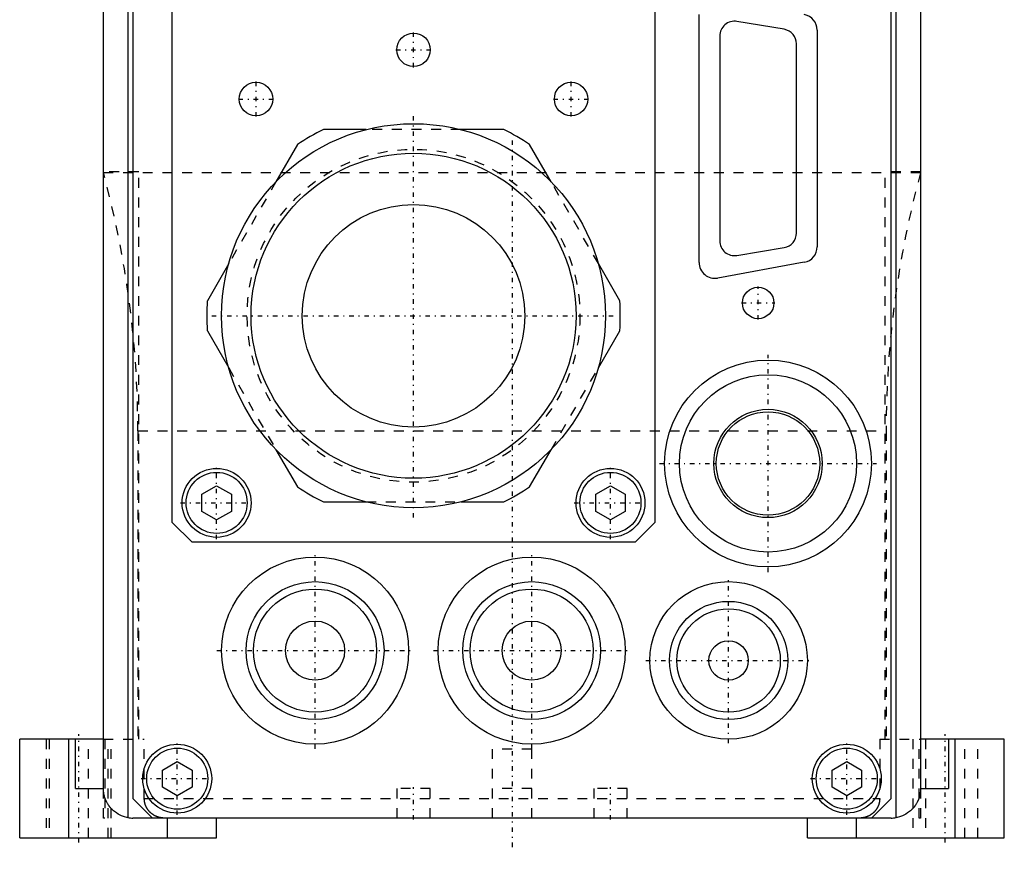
# Model space of a CAD drawing. Extents: x -54 to 54, y -3 to 514.
# Tile 1 of 4: x -50 to 50, y -3 to 81. Entities that reach past the tile are written whole.
import ezdxf

# ---------------------------------------------------------------- set-up
doc = ezdxf.new("R2010")
doc.units = 0
doc.linetypes.add('CENTER', pattern=[1.5, 0.45, -0.5, 0.05, -0.5])
doc.linetypes.add('DASHED', pattern=[2, 1, -1])
for name, color, linetype in [('AM_0', 7, 'CONTINUOUS'), ('AM_3', 7, 'DASHED'), ('AM_7', 7, 'CENTER')]:
    doc.layers.add(name, color=color, linetype=linetype)

msp = doc.modelspace()

# ---------------------------------------------------------------- linework, layer by layer
at = {"layer": 'AM_0', "color": 7, "linetype": 'CONTINUOUS'}
for p, q in [((-41.5, 3), (-41.5, 136)), ((-39, 0.04), (-39, 136)), ((39, 0.04), (39, 136)), ((41.5, 136), (41.5, 3)), ((-38.5, 134), (-38.5, 2)), ((38.5, 2), (38.5, 134)), ((-34.5, 30), (-34.5, 126)), ((14.5, 126), (14.5, 30)), ((19, 56.4), (19, 81.6)), ((27.65, 80.08), (22.85, 80.88)), ((31, 80), (31, 58)), ((21.1, 79.4), (21.1, 58.6)), ((28.9, 59.4), (28.9, 78.6)), ((-14.8, 69.9), (-19.15, 69.9)), ((-0.85, 69.9), (-5.2, 69.9)), ((-21.79, 68.38), (-23.97, 64.61)), ((3.97, 64.61), (1.79, 68.38)), ((22.85, 57.12), (27.65, 57.92)), ((-28.77, 56.29), (-30.94, 52.52)), ((10.94, 52.52), (8.77, 56.29)), ((29.69, 56.43), (20.89, 54.83)), ((-30.94, 49.48), (-28.77, 45.71)), ((8.77, 45.71), (10.94, 49.48)), ((-23.97, 37.39), (-21.79, 33.62)), ((1.79, 33.62), (3.97, 37.39)), ((-31.5, 32.87), (-30, 33.73)), ((-30, 33.73), (-28.5, 32.87)), ((8.5, 32.87), (10, 33.73)), ((10, 33.73), (11.5, 32.87)), ((-31.5, 31.13), (-31.5, 32.87)), ((-28.5, 32.87), (-28.5, 31.13)), ((-19.15, 32.1), (-14.8, 32.1)), ((-5.2, 32.1), (-0.85, 32.1)), ((8.5, 31.13), (8.5, 32.87)), ((11.5, 32.87), (11.5, 31.13)), ((-30, 30.27), (-31.5, 31.13)), ((-28.5, 31.13), (-30, 30.27)), ((10, 30.27), (8.5, 31.13)), ((11.5, 31.13), (10, 30.27)), ((-32.5, 28), (-34.5, 30)), ((14.5, 30), (12.5, 28)), ((12.5, 28), (-32.5, 28)), ((-41.5, 8), (-50, 8)), ((-50, -2), (-50, 8)), ((-45, -2), (-45, 8)), ((-44.32, 3), (-44.32, 8)), ((50, 8), (41.5, 8)), ((44.32, 8), (44.32, 3)), ((45, -2), (45, 8)), ((50, -2), (50, 8)), ((-35.5, 4.87), (-34, 5.73)), ((-34, 5.73), (-32.5, 4.87)), ((32.5, 4.87), (34, 5.73)), ((34, 5.73), (35.5, 4.87)), ((-35.5, 3.13), (-35.5, 4.87)), ((-32.5, 4.87), (-32.5, 3.13)), ((32.5, 3.13), (32.5, 4.87)), ((35.5, 4.87), (35.5, 3.13)), ((-44.32, 3), (-41.5, 3)), ((-34, 2.27), (-35.5, 3.13)), ((-32.5, 3.13), (-34, 2.27)), ((34, 2.27), (32.5, 3.13)), ((35.5, 3.13), (34, 2.27)), ((41.5, 3), (44.32, 3)), ((36.5, 0), (38.5, 2)), ((-38.5, 2), (-36.5, 0)), ((38.5, 0), (-38.5, 0)), ((-35, -2), (-35, 0)), ((-30, -2), (-30, 0)), ((30, -2), (30, 0)), ((35, -2), (35, 0)), ((-50, -2), (-30, -2)), ((30, -2), (50, -2))]:
    msp.add_line(p, q, dxfattribs=at)
for points in [[(-39, 0.04, 0), (-39.11, 0.06, 0), (-39.34, 0.12, 0), (-39.56, 0.19, 0), (-39.67, 0.24, 0), (-39.78, 0.29, 0), (-39.99, 0.39, 0), (-40.18, 0.52, 0), (-40.37, 0.66, 0), (-40.48, 0.74, 0), (-40.51, 0.77, 0), (-40.54, 0.8, 0), (-40.55, 0.81, 0), (-40.56, 0.82, 0), (-40.59, 0.85, 0), (-40.62, 0.88, 0), (-40.65, 0.9, 0), (-40.67, 0.93, 0), (-40.7, 0.96, 0), (-40.71, 0.98, 0), (-40.73, 0.99, 0), (-40.75, 1.02, 0), (-40.78, 1.05, 0), (-40.79, 1.06, 0), (-40.8, 1.08, 0), (-40.83, 1.11, 0), (-40.85, 1.14, 0), (-40.87, 1.15, 0), (-40.88, 1.17, 0), (-40.9, 1.2, 0), (-40.92, 1.23, 0), (-40.95, 1.26, 0), (-40.97, 1.3, 0), (-40.99, 1.33, 0), (-41, 1.34, 0), (-41.01, 1.36, 0), (-41.03, 1.39, 0), (-41.05, 1.43, 0), (-41.07, 1.46, 0), (-41.09, 1.49, 0), (-41.11, 1.53, 0), (-41.12, 1.54, 0), (-41.13, 1.56, 0), (-41.15, 1.6, 0), (-41.17, 1.63, 0), (-41.19, 1.66, 0), (-41.2, 1.7, 0), (-41.22, 1.73, 0), (-41.23, 1.75, 0), (-41.24, 1.77, 0), (-41.25, 1.81, 0), (-41.27, 1.84, 0), (-41.28, 1.88, 0), (-41.3, 1.91, 0), (-41.31, 1.95, 0), (-41.32, 1.97, 0), (-41.32, 1.99, 0), (-41.34, 2.02, 0), (-41.35, 2.06, 0), (-41.36, 2.1, 0), (-41.37, 2.14, 0), (-41.38, 2.17, 0), (-41.39, 2.19, 0), (-41.39, 2.21, 0), (-41.4, 2.25, 0), (-41.41, 2.29, 0), (-41.42, 2.3, 0), (-41.42, 2.32, 0), (-41.43, 2.36, 0), (-41.44, 2.4, 0), (-41.44, 2.42, 0), (-41.45, 2.44, 0), (-41.45, 2.48, 0), (-41.46, 2.51, 0), (-41.47, 2.55, 0), (-41.47, 2.59, 0), (-41.48, 2.63, 0), (-41.48, 2.65, 0), (-41.48, 2.67, 0), (-41.49, 2.71, 0), (-41.49, 2.75, 0), (-41.49, 2.79, 0), (-41.49, 2.82, 0), (-41.5, 2.86, 0), (-41.5, 2.88, 0), (-41.5, 2.9, 0), (-41.5, 2.94, 0), (-41.5, 2.98, 0), (-41.5, 3, 0)], [(41.5, 3, 0), (41.5, 2.98, 0), (41.5, 2.94, 0), (41.5, 2.9, 0), (41.5, 2.88, 0), (41.5, 2.86, 0), (41.49, 2.82, 0), (41.49, 2.79, 0), (41.49, 2.75, 0), (41.49, 2.71, 0), (41.48, 2.67, 0), (41.48, 2.65, 0), (41.48, 2.63, 0), (41.47, 2.59, 0), (41.47, 2.55, 0), (41.46, 2.51, 0), (41.45, 2.48, 0), (41.45, 2.44, 0), (41.44, 2.42, 0), (41.44, 2.4, 0), (41.43, 2.36, 0), (41.42, 2.32, 0), (41.42, 2.3, 0), (41.41, 2.29, 0), (41.4, 2.25, 0), (41.39, 2.21, 0), (41.39, 2.19, 0), (41.38, 2.17, 0), (41.37, 2.14, 0), (41.36, 2.1, 0), (41.35, 2.06, 0), (41.34, 2.02, 0), (41.32, 1.99, 0), (41.32, 1.97, 0), (41.31, 1.95, 0), (41.3, 1.91, 0), (41.28, 1.88, 0), (41.27, 1.84, 0), (41.25, 1.81, 0), (41.24, 1.77, 0), (41.23, 1.75, 0), (41.22, 1.73, 0), (41.2, 1.7, 0), (41.19, 1.66, 0), (41.17, 1.63, 0), (41.15, 1.6, 0), (41.13, 1.56, 0), (41.12, 1.54, 0), (41.11, 1.53, 0), (41.09, 1.49, 0), (41.07, 1.46, 0), (41.05, 1.43, 0), (41.03, 1.39, 0), (41.01, 1.36, 0), (41, 1.34, 0), (40.99, 1.33, 0), (40.97, 1.3, 0), (40.95, 1.26, 0), (40.92, 1.23, 0), (40.9, 1.2, 0), (40.88, 1.17, 0), (40.87, 1.15, 0), (40.85, 1.14, 0), (40.83, 1.11, 0), (40.8, 1.08, 0), (40.79, 1.06, 0), (40.78, 1.05, 0), (40.75, 1.02, 0), (40.73, 0.99, 0), (40.71, 0.98, 0), (40.7, 0.96, 0), (40.67, 0.93, 0), (40.65, 0.9, 0), (40.62, 0.88, 0), (40.59, 0.85, 0), (40.56, 0.82, 0), (40.55, 0.81, 0), (40.54, 0.8, 0), (40.51, 0.77, 0), (40.48, 0.74, 0), (40.37, 0.66, 0), (40.18, 0.52, 0), (39.99, 0.39, 0), (39.78, 0.29, 0), (39.67, 0.24, 0), (39.56, 0.19, 0), (39.34, 0.12, 0), (39.11, 0.06, 0), (39, 0.04, 0)]]:
    msp.add_polyline3d(points, dxfattribs=at)
for centre, radius in [((-10, 78), 1.7), ((-26, 73), 1.7), ((6, 73), 1.7), ((-10, 51), 19.5), ((-10, 51), 16.5), ((-10, 51), 11.3), ((25, 52.3), 1.6), ((26, 36), 10.5), ((26, 36), 9), ((26, 36), 5.5), ((26, 36), 5.25), ((-30, 32), 3.5), ((-30, 32), 3.1), ((10, 32), 3.5), ((10, 32), 3.1), ((-20, 17), 9.5), ((2, 17), 9.5), ((-20, 17), 7), ((2, 17), 7), ((22, 16), 8), ((-20, 17), 6.25), ((2, 17), 6.25), ((22, 16), 6), ((22, 16), 5.25), ((-20, 17), 3), ((2, 17), 3), ((22, 16), 2), ((-34, 4), 3.5), ((-34, 4), 3.1), ((34, 4), 3.5), ((34, 4), 3.1)]:
    msp.add_circle(centre, radius, dxfattribs=at)
for centre, radius, start, end in [((29.4, 80), 1.6, 0, 79.6952), ((22.6, 79.4), 1.5, 80.5377, 180), ((27.4, 78.6), 1.5, 0, 80.5377), ((-10, 51), 21, 115.8419, 124.1581), ((-10, 51), 21, 55.8419, 64.1581), ((27.4, 59.4), 1.5, 279.4623, 0), ((22.6, 58.6), 1.5, 180, 279.4623), ((29.4, 58), 1.6, 280.3048, 0), ((20.6, 56.4), 1.6, 180, 280.3048), ((-10, 51), 21, 175.8419, 184.1581), ((-10, 51), 21, 355.8419, 4.1581), ((-10, 51), 21, 235.8419, 244.1581), ((-10, 51), 21, 295.8419, 304.1581), ((-38.5, 3), 3, 260.4059, 270), ((38.5, 3), 3, 270, 279.5941)]:
    msp.add_arc(centre, radius, start, end, dxfattribs=at)
at = {"layer": 'AM_3', "color": 6, "linetype": 'DASHED'}
for p, q in [((-5.2, 69.9), (-14.8, 69.9)), ((-37.9, 65.62), (-41.5, 65.62)), ((41.5, 65.52), (-41.5, 65.52)), ((-37.9, 8), (-37.9, 65.62)), ((37.9, 8), (37.9, 65.62)), ((41.5, 65.62), (37.9, 65.62)), ((-23.97, 64.61), (-28.77, 56.29)), ((8.77, 56.29), (3.97, 64.61)), ((-28.77, 45.71), (-23.97, 37.39)), ((3.97, 37.39), (8.77, 45.71)), ((-38, 39.3), (-38, 8)), ((-38, 39.3), (38, 39.3)), ((38, 39.3), (38, 8)), ((-14.8, 32.1), (-5.2, 32.1)), ((-47.3, 8), (-47.3, -2)), ((-47, 8), (-47, -2)), ((-43, -2), (-43, 8)), ((-41.5, 8), (-37.35, 8)), ((-41.34, 8), (-41.34, 0)), ((-41, -2), (-41, 8)), ((-40.7, -2), (-40.7, 8)), ((-37.35, 2), (-37.35, 8)), ((37.35, 8), (41.5, 8)), ((37.35, 8), (37.35, 2)), ((40.7, 8), (40.7, -2)), ((41.35, 0), (41.35, 8)), ((42, 8), (42, -2)), ((46, -2), (46, 8)), ((47.3, -2), (47.3, 8)), ((-2, 7), (-2, 0)), ((2, 7), (-2, 7)), ((2, 0), (2, 7)), ((-11.7, 3), (-11.7, 0)), ((-8.3, 3), (-11.7, 3)), ((-8.3, 0), (-8.3, 3)), ((2, 3), (-2, 3)), ((8.3, 3), (8.3, 0)), ((11.7, 3), (8.3, 3)), ((11.7, 0), (11.7, 3)), ((-41.5, 0), (-41.5, 3)), ((41.5, 3), (41.5, 0)), ((-37.35, 2), (37.35, 2)), ((-41.34, 0), (-41.5, 0)), ((41.5, 0), (41.35, 0))]:
    msp.add_line(p, q, dxfattribs=at)
for points in [[(-35.31, 0, 0), (-35.33, 0, 0), (-35.35, 0, 0), (-35.38, 0, 0), (-35.4, 0, 0), (-35.41, 0, 0), (-35.44, 0, 0), (-35.47, 0.01, 0), (-35.5, 0.01, 0), (-35.53, 0.01, 0), (-35.56, 0.01, 0), (-35.57, 0.02, 0), (-35.59, 0.02, 0), (-35.62, 0.02, 0), (-35.65, 0.03, 0), (-35.68, 0.03, 0), (-35.71, 0.04, 0), (-35.74, 0.04, 0), (-35.75, 0.05, 0), (-35.77, 0.05, 0), (-35.8, 0.06, 0), (-35.82, 0.06, 0), (-35.84, 0.07, 0), (-35.85, 0.07, 0), (-35.88, 0.08, 0), (-35.91, 0.09, 0), (-35.92, 0.09, 0), (-35.94, 0.1, 0), (-35.97, 0.11, 0), (-35.99, 0.11, 0), (-36.02, 0.12, 0), (-36.05, 0.13, 0), (-36.07, 0.14, 0), (-36.09, 0.15, 0), (-36.1, 0.16, 0), (-36.13, 0.17, 0), (-36.15, 0.18, 0), (-36.18, 0.19, 0), (-36.2, 0.2, 0), (-36.23, 0.21, 0), (-36.24, 0.22, 0), (-36.26, 0.23, 0), (-36.28, 0.24, 0), (-36.31, 0.25, 0), (-36.33, 0.27, 0), (-36.36, 0.28, 0), (-36.39, 0.3, 0), (-36.4, 0.31, 0), (-36.41, 0.32, 0), (-36.44, 0.33, 0), (-36.46, 0.35, 0), (-36.49, 0.37, 0), (-36.51, 0.38, 0), (-36.54, 0.4, 0), (-36.55, 0.41, 0), (-36.56, 0.42, 0), (-36.58, 0.44, 0), (-36.61, 0.46, 0), (-36.63, 0.47, 0), (-36.65, 0.49, 0), (-36.67, 0.51, 0), (-36.69, 0.52, 0), (-36.7, 0.53, 0), (-36.72, 0.55, 0), (-36.74, 0.57, 0), (-36.75, 0.58, 0), (-36.76, 0.59, 0), (-36.78, 0.61, 0), (-36.8, 0.63, 0), (-36.81, 0.64, 0), (-36.82, 0.65, 0), (-36.84, 0.67, 0), (-36.86, 0.69, 0), (-36.87, 0.72, 0), (-36.89, 0.74, 0), (-36.91, 0.76, 0), (-36.92, 0.77, 0), (-36.93, 0.78, 0), (-36.95, 0.81, 0), (-36.97, 0.83, 0), (-36.98, 0.86, 0), (-37, 0.88, 0), (-37.02, 0.91, 0), (-37.03, 0.92, 0), (-37.04, 0.93, 0), (-37.05, 0.96, 0), (-37.07, 0.98, 0), (-37.08, 1.01, 0), (-37.1, 1.03, 0), (-37.11, 1.06, 0), (-37.12, 1.07, 0), (-37.13, 1.09, 0), (-37.14, 1.11, 0), (-37.15, 1.14, 0), (-37.16, 1.16, 0), (-37.18, 1.19, 0), (-37.19, 1.22, 0), (-37.19, 1.23, 0), (-37.2, 1.24, 0), (-37.21, 1.27, 0), (-37.22, 1.29, 0), (-37.23, 1.32, 0), (-37.24, 1.35, 0), (-37.25, 1.38, 0), (-37.25, 1.39, 0), (-37.26, 1.4, 0), (-37.27, 1.43, 0), (-37.27, 1.46, 0), (-37.28, 1.47, 0), (-37.28, 1.49, 0), (-37.29, 1.52, 0), (-37.3, 1.55, 0), (-37.3, 1.56, 0), (-37.3, 1.58, 0), (-37.31, 1.61, 0), (-37.32, 1.64, 0), (-37.32, 1.67, 0), (-37.33, 1.7, 0), (-37.33, 1.72, 0), (-37.33, 1.74, 0), (-37.33, 1.75, 0), (-37.34, 1.78, 0), (-37.34, 1.81, 0), (-37.34, 1.84, 0), (-37.35, 1.87, 0), (-37.35, 1.9, 0), (-37.35, 1.92, 0), (-37.35, 1.93, 0), (-37.35, 1.96, 0), (-37.35, 1.99, 0), (-37.35, 2, 0)], [(37.35, 2, 0), (37.35, 1.99, 0), (37.35, 1.96, 0), (37.35, 1.93, 0), (37.35, 1.92, 0), (37.35, 1.9, 0), (37.35, 1.87, 0), (37.34, 1.84, 0), (37.34, 1.81, 0), (37.34, 1.78, 0), (37.33, 1.75, 0), (37.33, 1.74, 0), (37.33, 1.72, 0), (37.33, 1.7, 0), (37.32, 1.67, 0), (37.32, 1.64, 0), (37.31, 1.61, 0), (37.3, 1.58, 0), (37.3, 1.56, 0), (37.3, 1.55, 0), (37.29, 1.52, 0), (37.28, 1.49, 0), (37.28, 1.47, 0), (37.27, 1.46, 0), (37.27, 1.43, 0), (37.26, 1.4, 0), (37.25, 1.39, 0), (37.25, 1.38, 0), (37.24, 1.35, 0), (37.23, 1.32, 0), (37.22, 1.29, 0), (37.21, 1.27, 0), (37.2, 1.24, 0), (37.19, 1.23, 0), (37.19, 1.22, 0), (37.18, 1.19, 0), (37.16, 1.16, 0), (37.15, 1.14, 0), (37.14, 1.11, 0), (37.13, 1.09, 0), (37.12, 1.07, 0), (37.11, 1.06, 0), (37.1, 1.03, 0), (37.08, 1.01, 0), (37.07, 0.98, 0), (37.05, 0.96, 0), (37.04, 0.93, 0), (37.03, 0.92, 0), (37.02, 0.91, 0), (37, 0.88, 0), (36.98, 0.86, 0), (36.97, 0.83, 0), (36.95, 0.81, 0), (36.93, 0.78, 0), (36.92, 0.77, 0), (36.91, 0.76, 0), (36.89, 0.74, 0), (36.87, 0.72, 0), (36.86, 0.69, 0), (36.84, 0.67, 0), (36.82, 0.65, 0), (36.81, 0.64, 0), (36.8, 0.63, 0), (36.78, 0.61, 0), (36.76, 0.59, 0), (36.75, 0.58, 0), (36.74, 0.57, 0), (36.72, 0.55, 0), (36.7, 0.53, 0), (36.69, 0.52, 0), (36.67, 0.51, 0), (36.65, 0.49, 0), (36.63, 0.47, 0), (36.61, 0.46, 0), (36.58, 0.44, 0), (36.56, 0.42, 0), (36.55, 0.41, 0), (36.54, 0.4, 0), (36.51, 0.38, 0), (36.49, 0.37, 0), (36.46, 0.35, 0), (36.44, 0.33, 0), (36.41, 0.32, 0), (36.4, 0.31, 0), (36.39, 0.3, 0), (36.36, 0.28, 0), (36.33, 0.27, 0), (36.31, 0.25, 0), (36.28, 0.24, 0), (36.26, 0.23, 0), (36.24, 0.22, 0), (36.23, 0.21, 0), (36.2, 0.2, 0), (36.18, 0.19, 0), (36.15, 0.18, 0), (36.13, 0.17, 0), (36.1, 0.16, 0), (36.09, 0.15, 0), (36.07, 0.14, 0), (36.05, 0.13, 0), (36.02, 0.12, 0), (35.99, 0.11, 0), (35.97, 0.11, 0), (35.94, 0.1, 0), (35.92, 0.09, 0), (35.91, 0.09, 0), (35.88, 0.08, 0), (35.85, 0.07, 0), (35.84, 0.07, 0), (35.82, 0.06, 0), (35.8, 0.06, 0), (35.77, 0.05, 0), (35.75, 0.05, 0), (35.74, 0.04, 0), (35.71, 0.04, 0), (35.68, 0.03, 0), (35.65, 0.03, 0), (35.62, 0.02, 0), (35.59, 0.02, 0), (35.57, 0.02, 0), (35.56, 0.01, 0), (35.53, 0.01, 0), (35.5, 0.01, 0), (35.47, 0.01, 0), (35.44, 0, 0), (35.41, 0, 0), (35.4, 0, 0), (35.38, 0, 0), (35.35, 0, 0), (35.33, 0, 0), (35.31, 0, 0)]]:
    msp.add_polyline3d(points, dxfattribs=at)
msp.add_circle((-10, 51), 16.9, dxfattribs=at)
for centre, start, end in [((-138, 39.3), 0, 15.2036), ((138, 39.3), 164.7964, 180)]:
    msp.add_arc(centre, 100, start, end, dxfattribs=at)
at = {"layer": 'AM_7', "color": 4, "linetype": 'CENTER'}
for p, q in [((-10, 76.22), (-10, 79.78)), ((-11.79, 78), (-8.21, 78)), ((-26, 71.22), (-26, 74.78)), ((6, 71.22), (6, 74.78)), ((-27.79, 73), (-24.21, 73)), ((4.22, 73), (7.78, 73)), ((-10, 30.52), (-10, 71.47)), ((0, 68.8), (0, -3.28)), ((25, 50.62), (25, 53.98)), ((23.32, 52.3), (26.68, 52.3)), ((-30.48, 51), (10.47, 51)), ((26, 24.98), (26, 47.02)), ((14.97, 36), (37.02, 36)), ((-30, 28.32), (-30, 35.67)), ((10, 28.32), (10, 35.67)), ((-33.67, 32), (-26.32, 32)), ((6.32, 32), (13.68, 32)), ((-20, 7.03), (-20, 26.98)), ((2, 7.03), (2, 26.98)), ((22, 7.6), (22, 24.4)), ((-29.98, 17), (-10.03, 17)), ((-7.97, 17), (11.97, 17)), ((13.6, 16), (30.4, 16)), ((-44, -2.5), (-44, 8.5)), ((44, -2.5), (44, 8.5)), ((-34, 0.32), (-34, 7.68)), ((34, 0.32), (34, 7.68)), ((-37.67, 4), (-30.32, 4)), ((30.32, 4), (37.67, 4)), ((-10, -0.15), (-10, 3.15)), ((10, -0.15), (10, 3.15))]:
    msp.add_line(p, q, dxfattribs=at)

doc.saveas('drawing.dxf')
